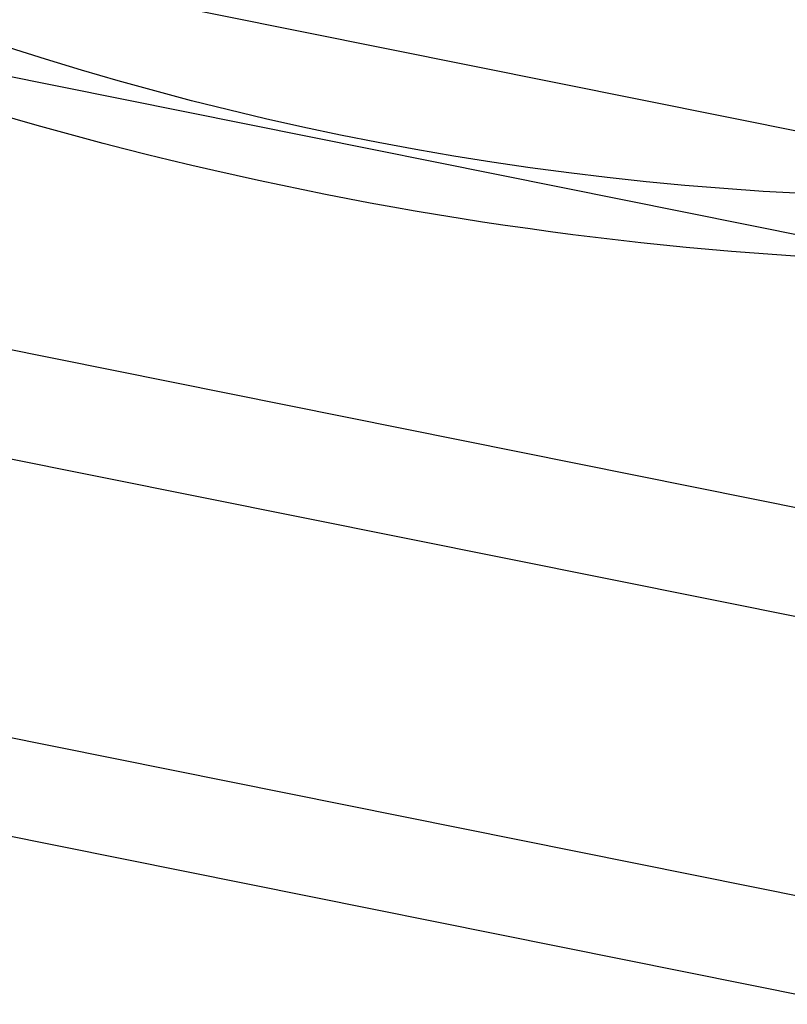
# Model space of a CAD drawing. Header units: millimetres. Extents: x 591 to 936, y 334 to 746.
# Tile 181 of 256: x 634.985 to 635.497, y 673.748 to 674.405. Entities that reach past the tile are written whole.
import ezdxf

# ---------------------------------------------------------------- set-up
doc = ezdxf.new("R2010")
doc.units = ezdxf.units.MM

msp = doc.modelspace()

# ---------------------------------------------------------------- linework, layer by layer
at = {"color": 7, "linetype": 'Continuous', "lineweight": 25}
for p, q in [((634.67836, 674.49626), (636.86212, 674.05765)), ((634.66755, 674.42932), (636.85131, 673.99071)), ((637.01859, 673.77484), (634.60655, 674.2593)), ((639.09881, 673.28433), (634.59517, 674.18889)), ((639.06039, 673.1062), (634.55676, 674.01075)), ((634.5465, 673.94728), (639.05014, 673.04272)), ((634.5465, 673.94725), (639.05014, 673.0427))]:
    msp.add_line(p, q, dxfattribs=at)
msp.add_circle((635.61255, 676.33863), 2.05258, dxfattribs=at)
for centre, radius, start, end in [((635.72556, 677.03879), 3.24969, 68.9076, 248.08493), ((635.7153, 676.97532), 3.24969, 68.90756, 248.08498), ((635.72614, 677.04225), 2.99972, 68.90762, 248.08492), ((635.71476, 676.97184), 2.99972, 68.90762, 248.08492)]:
    msp.add_arc(centre, radius, start, end, dxfattribs=at)
msp.add_open_spline([(637.62353, 678.2683), (637.51166, 678.39295), (637.28907, 678.64095), (636.87149, 678.91872), (636.4158, 679.10945), (635.93545, 679.20731), (635.44991, 679.2078), (634.97623, 679.11756), (634.53071, 678.93678), (634.12753, 678.67754), (633.78221, 678.3444), (633.50407, 677.95269), (633.30749, 677.5125), (633.19618, 677.03988), (633.18134, 676.5508), (633.26105, 676.06193), (633.43966, 675.59653), (633.70791, 675.17115), (634.05928, 674.81106), (634.47347, 674.52768), (634.93126, 674.33699), (635.41215, 674.2382), (635.89808, 674.23756), (636.37317, 674.32787), (636.81929, 674.50891), (637.22356, 674.76929), (637.56928, 675.10354), (637.84708, 675.49622), (638.04332, 675.93782), (638.15346, 676.41057), (638.16747, 676.90093), (638.08543, 677.38868), (637.90987, 677.85844), (637.71898, 678.13168), (637.62353, 678.2683)], degree=3, knots=[0, 0, 0, 0, 0.032164, 0.063997, 0.09565, 0.126868, 0.157798, 0.188627, 0.219188, 0.249873, 0.280417, 0.311085, 0.341881, 0.372745, 0.404071, 0.435576, 0.467583, 0.499483, 0.531813, 0.563836, 0.595524, 0.626731, 0.657824, 0.688556, 0.719337, 0.750017, 0.780646, 0.811429, 0.842125, 0.873175, 0.904372, 0.935987, 0.967992, 1, 1, 1, 1], dxfattribs=at)

doc.saveas('drawing.dxf')
